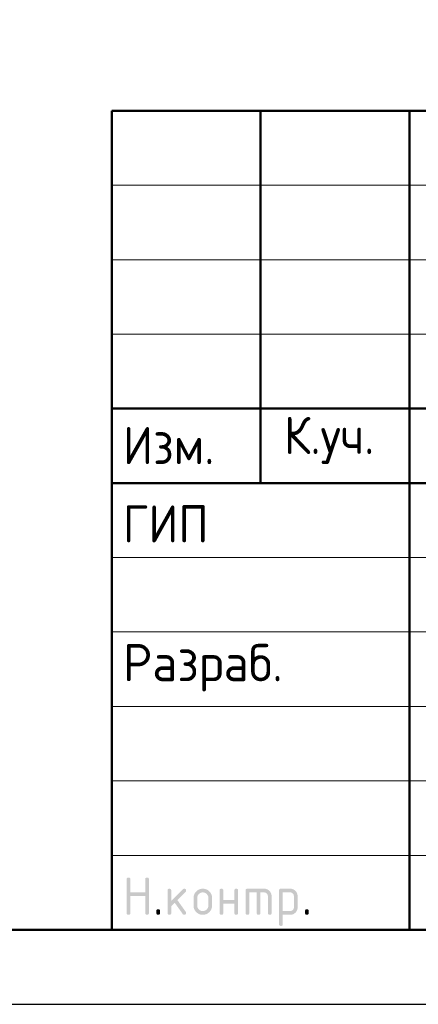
# Model space of a CAD drawing. Header units: millimetres. Extents: x 0 to 74351, y 0 to 35640.
# Tile 2 of 7: x 26856 to 30071, y 0 to 7934. Entities that reach past the tile are written whole.
import ezdxf

# ---------------------------------------------------------------- set-up
doc = ezdxf.new("R2010")
doc.units = ezdxf.units.MM
doc.layers.add('Standard', color=7, linetype='Continuous', lineweight=25)
doc.styles.add('ISOCPEUR', font='isocpeur.ttf')

msp = doc.modelspace()

# ---------------------------------------------------------------- hatches: boundary and pattern name
at = {"layer": 'Standard', "linetype": 'Continuous', "lineweight": 25, "transparency": 33554687}
for points in [[(27718.9, 736.5), (27718.9, 1006.5), (27718.9, 1008.4), (27719.1, 1010.1), (27719.4, 1011.7), (27719.8, 1013.1), (27720.3, 1014.5), (27721, 1015.7), (27721.7, 1016.9), (27722.7, 1017.8), (27723.6, 1018.7), (27724.8, 1019.4), (27725.9, 1020.1), (27727.4, 1020.6), (27728.8, 1021.1), (27730.4, 1021.3), (27732, 1021.5), (27733.9, 1021.5), (27735.8, 1021.5), (27737.4, 1021.3), (27739.1, 1021.1), (27740.5, 1020.6), (27741.9, 1020.1), (27743.1, 1019.4), (27744.3, 1018.7), (27745.2, 1017.8), (27746.1, 1016.9), (27746.8, 1015.7), (27747.5, 1014.5), (27748, 1013.1), (27748.5, 1011.7), (27748.7, 1010.1), (27749, 1008.4), (27749, 1006.6), (27749, 901.6), (27868.6, 901.6), (27868.6, 1006.6), (27868.6, 1008.4), (27868.9, 1010.1), (27869.1, 1011.7), (27869.6, 1013.1), (27870, 1014.5), (27870.7, 1015.7), (27871.4, 1016.9), (27872.4, 1017.8), (27873.3, 1018.7), (27874.5, 1019.4), (27875.7, 1020.1), (27877.1, 1020.6), (27878.5, 1021.1), (27880.1, 1021.3), (27881.8, 1021.5), (27883.6, 1021.5), (27885.5, 1021.5), (27887.2, 1021.3), (27888.8, 1021.1), (27890.2, 1020.6), (27891.6, 1020.1), (27892.8, 1019.4), (27894, 1018.7), (27894.9, 1017.8), (27895.9, 1016.9), (27896.6, 1015.7), (27897.3, 1014.5), (27897.7, 1013.1), (27898.2, 1011.7), (27898.4, 1010.1), (27898.7, 1008.4), (27898.7, 1006.5), (27898.7, 736.5), (27898.7, 734.7), (27898.4, 733), (27898.2, 731.4), (27897.7, 730), (27897.3, 728.6), (27896.6, 727.4), (27895.9, 726.2), (27894.9, 725.3), (27894, 724.4), (27892.8, 723.7), (27891.6, 723), (27890.2, 722.5), (27888.8, 722), (27887.2, 721.8), (27885.5, 721.5), (27883.6, 721.5), (27881.8, 721.5), (27880.1, 721.8), (27878.5, 722), (27877.1, 722.5), (27875.7, 723), (27874.5, 723.7), (27873.3, 724.4), (27872.4, 725.3), (27871.4, 726.2), (27870.7, 727.4), (27870, 728.6), (27869.6, 730), (27869.1, 731.4), (27868.9, 733), (27868.6, 734.7), (27868.6, 736.5), (27868.6, 871.5), (27749, 871.5), (27749, 736.5), (27749, 734.7), (27748.7, 733), (27748.5, 731.4), (27748, 730), (27747.5, 728.6), (27746.8, 727.4), (27746.1, 726.2), (27745.2, 725.3), (27744.3, 724.4), (27743.1, 723.7), (27741.9, 723), (27740.5, 722.5), (27739.1, 722), (27737.4, 721.8), (27735.8, 721.5), (27733.9, 721.5), (27732, 721.5), (27730.4, 721.8), (27728.8, 722), (27727.4, 722.5), (27725.9, 723), (27724.8, 723.7), (27723.6, 724.4), (27722.7, 725.3), (27721.7, 726.2), (27721, 727.4), (27720.3, 728.6), (27719.8, 730), (27719.4, 731.4), (27719.1, 733), (27718.9, 734.7)], [(28078.7, 832.8), (28173, 927.1), (28174.1, 928.1), (28175.3, 929), (28176.5, 929.8), (28177.9, 930.3), (28179.2, 930.8), (28180.6, 931.1), (28182.1, 931.4), (28183.7, 931.4), (28185.6, 931.4), (28187.2, 931.1), (28188.9, 930.9), (28190.3, 930.4), (28191.7, 930), (28192.8, 929.3), (28194, 928.6), (28195, 927.6), (28195.9, 926.7), (28196.6, 925.5), (28197.3, 924.3), (28197.8, 922.9), (28198.2, 921.5), (28198.5, 919.9), (28198.7, 918.3), (28198.7, 916.4), (28198.7, 914.9), (28198.4, 913.5), (28198.1, 912.1), (28197.6, 910.8), (28197, 909.5), (28196.1, 908.3), (28195.3, 907.1), (28194.1, 905.9), (28128.3, 840.1), (28195.7, 745.2), (28197.2, 743.1), (28198, 740.9), (28198.7, 738.7), (28198.7, 736.3), (28198.7, 734.5), (28198.5, 732.8), (28198.2, 731.2), (28197.8, 729.9), (28197.3, 728.5), (28196.6, 727.3), (28195.9, 726.2), (28195, 725.2), (28194, 724.3), (28192.8, 723.6), (28191.7, 722.9), (28190.3, 722.5), (28188.9, 722), (28187.2, 721.8), (28185.6, 721.5), (28183.7, 721.5), (28181.7, 721.5), (28179.9, 721.9), (28178.2, 722.3), (28176.6, 723.1), (28175, 723.9), (28173.7, 725.1), (28172.3, 726.3), (28171.2, 727.9), (28106.7, 818.6), (28078.7, 790.6), (28078.7, 736.5), (28078.7, 734.7), (28078.5, 733), (28078.3, 731.4), (28077.8, 730), (28077.3, 728.6), (28076.6, 727.4), (28075.9, 726.2), (28075, 725.3), (28074, 724.4), (28072.9, 723.7), (28071.7, 723), (28070.3, 722.5), (28068.9, 722), (28067.2, 721.8), (28065.6, 721.5), (28063.7, 721.5), (28061.8, 721.5), (28060.2, 721.8), (28058.5, 722), (28057.1, 722.5), (28055.7, 723), (28054.5, 723.7), (28053.4, 724.4), (28052.4, 725.3), (28051.5, 726.2), (28050.8, 727.4), (28050.1, 728.6), (28049.6, 730), (28049.2, 731.4), (28048.9, 733), (28048.7, 734.7), (28048.7, 736.5), (28048.7, 916.4), (28048.7, 918.3), (28048.9, 919.9), (28049.2, 921.5), (28049.6, 922.9), (28050.1, 924.3), (28050.8, 925.5), (28051.5, 926.7), (28052.4, 927.6), (28053.4, 928.6), (28054.5, 929.3), (28055.7, 930), (28057.1, 930.4), (28058.5, 930.9), (28060.2, 931.1), (28061.8, 931.4), (28063.7, 931.4), (28065.6, 931.4), (28067.2, 931.1), (28068.9, 930.9), (28070.3, 930.4), (28071.7, 930), (28072.9, 929.3), (28074, 928.6), (28075, 927.6), (28075.9, 926.7), (28076.6, 925.5), (28077.3, 924.3), (28077.8, 922.9), (28078.3, 921.5), (28078.5, 919.9), (28078.7, 918.3), (28078.7, 916.4)], [(28498.4, 811.4), (28498.4, 736.5), (28498.4, 734.7), (28498.2, 733), (28497.9, 731.4), (28497.5, 730), (28497, 728.6), (28496.3, 727.4), (28495.6, 726.2), (28494.6, 725.3), (28493.7, 724.4), (28492.5, 723.6), (28491.4, 723), (28489.9, 722.5), (28488.5, 722), (28486.9, 721.8), (28485.2, 721.5), (28483.4, 721.5), (28481.5, 721.5), (28479.8, 721.8), (28478.2, 722), (28476.8, 722.5), (28475.4, 723), (28474.2, 723.7), (28473, 724.4), (28472.1, 725.3), (28471.2, 726.2), (28470.5, 727.4), (28469.8, 728.6), (28469.3, 730), (28468.8, 731.4), (28468.6, 733), (28468.3, 734.7), (28468.3, 736.5), (28468.3, 916.4), (28468.3, 918.3), (28468.6, 919.9), (28468.8, 921.5), (28469.3, 922.9), (28469.8, 924.3), (28470.5, 925.5), (28471.2, 926.7), (28472.1, 927.6), (28473, 928.6), (28474.2, 929.3), (28475.4, 930), (28476.8, 930.4), (28478.2, 930.9), (28479.8, 931.1), (28481.5, 931.4), (28483.4, 931.4), (28485.2, 931.4), (28486.9, 931.1), (28488.5, 930.9), (28489.9, 930.4), (28491.4, 930), (28492.5, 929.3), (28493.7, 928.6), (28494.6, 927.6), (28495.6, 926.7), (28496.3, 925.5), (28497, 924.4), (28497.5, 923), (28497.9, 921.5), (28498.2, 919.9), (28498.4, 918.3), (28498.4, 916.4), (28498.4, 841.5), (28588, 841.5), (28588, 916.4), (28588, 918.3), (28588.2, 919.9), (28588.5, 921.5), (28589, 923), (28589.4, 924.4), (28590.1, 925.5), (28590.8, 926.7), (28591.8, 927.6), (28592.7, 928.6), (28593.9, 929.3), (28595.1, 930), (28596.5, 930.4), (28597.9, 930.9), (28599.5, 931.1), (28601.2, 931.4), (28603, 931.4), (28604.9, 931.4), (28606.6, 931.1), (28608.2, 930.9), (28609.6, 930.4), (28611, 930), (28612.2, 929.3), (28613.4, 928.6), (28614.3, 927.6), (28615.2, 926.7), (28615.9, 925.5), (28616.7, 924.3), (28617.1, 922.9), (28617.6, 921.5), (28617.8, 919.9), (28618.1, 918.3), (28618.1, 916.4), (28618.1, 736.5), (28618.1, 734.7), (28617.8, 733), (28617.6, 731.4), (28617.1, 730), (28616.7, 728.6), (28615.9, 727.4), (28615.2, 726.2), (28614.3, 725.3), (28613.4, 724.4), (28612.2, 723.7), (28611, 723), (28609.6, 722.5), (28608.2, 722), (28606.6, 721.8), (28604.9, 721.5), (28603, 721.5), (28601.2, 721.5), (28599.5, 721.8), (28597.9, 722), (28596.5, 722.5), (28595.1, 723), (28593.9, 723.6), (28592.7, 724.4), (28591.8, 725.3), (28590.8, 726.2), (28590.1, 727.4), (28589.4, 728.6), (28589, 730), (28588.5, 731.4), (28588.2, 733), (28588, 734.7), (28588, 736.5), (28588, 811.4)], [(28693.2, 931.4), (28828.1, 931.4), (28831.2, 931.4), (28834.2, 931.1), (28837.2, 930.8), (28840.1, 930.3), (28843, 929.7), (28845.7, 928.9), (28848.5, 928.1), (28851.2, 927), (28853.8, 925.9), (28856.4, 924.6), (28858.9, 923.2), (28861.3, 921.5), (28863.7, 919.9), (28866, 918), (28868.3, 916.1), (28870.5, 913.9), (28872.7, 911.7), (28874.6, 909.4), (28876.5, 907.1), (28878.2, 904.7), (28879.8, 902.3), (28881.2, 899.7), (28882.5, 897.2), (28883.6, 894.5), (28884.7, 891.9), (28885.5, 889.1), (28886.4, 886.3), (28886.9, 883.4), (28887.5, 880.6), (28887.7, 877.6), (28888, 874.5), (28888, 871.4), (28888, 736.5), (28888, 734.7), (28887.8, 733), (28887.5, 731.4), (28887.1, 730), (28886.6, 728.6), (28885.9, 727.4), (28885.2, 726.2), (28884.3, 725.3), (28883.3, 724.4), (28882.1, 723.7), (28881, 723), (28879.6, 722.5), (28878.1, 722), (28876.5, 721.8), (28874.9, 721.5), (28873, 721.5), (28871.1, 721.5), (28869.5, 721.8), (28867.8, 722), (28866.4, 722.5), (28865, 723), (28863.8, 723.6), (28862.7, 724.4), (28861.7, 725.3), (28860.8, 726.2), (28860.1, 727.4), (28859.4, 728.6), (28858.9, 730), (28858.4, 731.4), (28858.2, 733), (28857.9, 734.7), (28857.9, 736.5), (28857.9, 871.4), (28857.9, 874.5), (28857.4, 877.5), (28856.9, 880.4), (28855.8, 883.1), (28854.7, 885.7), (28853.1, 888.1), (28851.5, 890.5), (28849.3, 892.7), (28847.2, 894.9), (28844.8, 896.5), (28842.4, 898.1), (28839.7, 899.2), (28837.1, 900.2), (28834.1, 900.8), (28831.2, 901.3), (28828, 901.3), (28798.1, 901.3), (28798.1, 736.5), (28798.1, 734.7), (28797.9, 733), (28797.6, 731.4), (28797.2, 730), (28796.7, 728.6), (28796, 727.4), (28795.3, 726.2), (28794.4, 725.3), (28793.4, 724.4), (28792.3, 723.6), (28791.1, 723), (28789.7, 722.5), (28788.3, 722), (28786.6, 721.8), (28785, 721.5), (28783.1, 721.5), (28781.2, 721.5), (28779.6, 721.8), (28777.9, 722), (28776.5, 722.5), (28775.1, 723), (28773.9, 723.6), (28772.8, 724.4), (28771.8, 725.3), (28770.9, 726.2), (28770.2, 727.4), (28769.5, 728.6), (28769, 730), (28768.5, 731.4), (28768.3, 733), (28768.1, 734.7), (28768.1, 736.5), (28768.1, 901.3), (28708.2, 901.3), (28708.2, 736.5), (28708.2, 734.7), (28708, 733), (28707.8, 731.4), (28707.3, 730), (28706.8, 728.6), (28706.1, 727.4), (28705.4, 726.2), (28704.5, 725.3), (28703.5, 724.4), (28702.4, 723.6), (28701.2, 723), (28699.8, 722.5), (28698.4, 722), (28696.7, 721.8), (28695.1, 721.5), (28693.2, 721.5), (28691.3, 721.5), (28689.7, 721.8), (28688, 722), (28686.6, 722.5), (28685.2, 723), (28684, 723.7), (28682.9, 724.4), (28681.9, 725.3), (28681, 726.2), (28680.3, 727.4), (28679.6, 728.6), (28679.1, 730), (28678.7, 731.4), (28678.4, 733), (28678.2, 734.7), (28678.2, 736.5), (28678.2, 916.4), (28678.2, 918.3), (28678.4, 919.9), (28678.6, 921.5), (28679.1, 922.9), (28679.6, 924.3), (28680.3, 925.5), (28681, 926.7), (28681.9, 927.6), (28682.9, 928.6), (28684, 929.3), (28685.2, 930), (28686.6, 930.4), (28688, 930.9), (28689.6, 931.1), (28691.3, 931.4)], [(27958.8, 751.6), (27958.8, 753.5), (27959, 755.1), (27959.3, 756.8), (27959.7, 758.2), (27960.2, 759.6), (27960.9, 760.8), (27961.6, 761.9), (27962.5, 762.9), (27963.5, 763.8), (27964.7, 764.5), (27965.8, 765.2), (27967.2, 765.7), (27968.6, 766.2), (27970.3, 766.4), (27971.9, 766.6), (27973.8, 766.6), (27975.7, 766.6), (27977.3, 766.4), (27979, 766.2), (27980.4, 765.7), (27981.8, 765.2), (27983, 764.5), (27984.1, 763.8), (27985.1, 762.9), (27986, 761.9), (27986.7, 760.8), (27987.4, 759.6), (27987.9, 758.2), (27988.4, 756.8), (27988.6, 755.1), (27988.8, 753.5), (27988.8, 751.6), (27988.8, 736.6), (27988.8, 734.7), (27988.6, 733), (27988.4, 731.4), (27987.9, 730), (27987.4, 728.6), (27986.7, 727.4), (27986, 726.2), (27985.1, 725.3), (27984.1, 724.4), (27983, 723.7), (27981.8, 723), (27980.4, 722.5), (27979, 722), (27977.3, 721.8), (27975.7, 721.5), (27973.8, 721.5), (27971.9, 721.5), (27970.3, 721.8), (27968.6, 722), (27967.2, 722.5), (27965.8, 723), (27964.7, 723.7), (27963.5, 724.4), (27962.5, 725.3), (27961.6, 726.2), (27960.9, 727.4), (27960.2, 728.6), (27959.7, 730), (27959.3, 731.4), (27959, 733), (27958.8, 734.7), (27958.8, 736.6)], [(29158, 751.6), (29158, 753.5), (29158.2, 755.1), (29158.4, 756.8), (29158.9, 758.2), (29159.4, 759.6), (29160.1, 760.8), (29160.8, 761.9), (29161.7, 762.9), (29162.6, 763.8), (29163.8, 764.5), (29165, 765.2), (29166.4, 765.7), (29167.8, 766.2), (29169.5, 766.4), (29171.1, 766.6), (29173, 766.6), (29174.9, 766.6), (29176.5, 766.4), (29178.1, 766.2), (29179.6, 765.7), (29181, 765.2), (29182.1, 764.5), (29183.3, 763.8), (29184.3, 762.9), (29185.2, 761.9), (29185.9, 760.8), (29186.6, 759.6), (29187.1, 758.2), (29187.5, 756.8), (29187.8, 755.1), (29188, 753.5), (29188, 751.6), (29188, 736.6), (29188, 734.7), (29187.8, 733), (29187.5, 731.4), (29187.1, 730), (29186.6, 728.6), (29185.9, 727.4), (29185.2, 726.2), (29184.3, 725.3), (29183.3, 724.4), (29182.1, 723.7), (29181, 723), (29179.6, 722.5), (29178.1, 722), (29176.5, 721.8), (29174.9, 721.5), (29173, 721.5), (29171.1, 721.5), (29169.5, 721.8), (29167.8, 722), (29166.4, 722.5), (29165, 723), (29163.8, 723.7), (29162.6, 724.4), (29161.7, 725.3), (29160.8, 726.2), (29160.1, 727.4), (29159.4, 728.6), (29158.9, 730), (29158.4, 731.4), (29158.2, 733), (29158, 734.7), (29158, 736.6)]]:
    msp.add_hatch(color=7, dxfattribs=at).paths.add_polyline_path(points, flags=16)
h = msp.add_hatch(color=7, dxfattribs=at)
h.paths.add_polyline_path([(28258.5, 796.5), (28258.5, 856.4), (28258.5, 860.3), (28258.8, 864.1), (28259.2, 867.8), (28259.9, 871.4), (28260.6, 875), (28261.6, 878.5), (28262.6, 881.9), (28264, 885.3), (28265.3, 888.6), (28267.1, 891.7), (28268.8, 894.9), (28270.8, 897.9), (28272.9, 901), (28275.3, 903.8), (28277.7, 906.7), (28280.4, 909.5), (28283.1, 912.2), (28286, 914.6), (28288.9, 917), (28291.9, 919.1), (28294.9, 921.1), (28298.1, 922.8), (28301.3, 924.5), (28304.6, 925.9), (28307.9, 927.3), (28311.4, 928.3), (28314.8, 929.3), (28318.4, 930), (28322, 930.7), (28325.7, 931), (28329.5, 931.4), (28333.4, 931.4), (28337.3, 931.4), (28341.1, 931), (28344.9, 930.7), (28348.5, 930), (28352.2, 929.3), (28355.6, 928.3), (28359.1, 927.3), (28362.4, 926), (28365.8, 924.6), (28368.9, 922.9), (28372.1, 921.2), (28375.1, 919.2), (28378.1, 917.1), (28381, 914.8), (28383.9, 912.4), (28386.6, 909.7), (28389.3, 907), (28391.6, 904.1), (28394, 901.3), (28396, 898.2), (28398.1, 895.2), (28399.8, 892), (28401.5, 888.9), (28402.8, 885.5), (28404.2, 882.2), (28405.2, 878.7), (28406.2, 875.2), (28406.9, 871.6), (28407.6, 868), (28407.9, 864.2), (28408.2, 860.4), (28408.2, 856.4), (28408.2, 796.5), (28408.2, 792.6), (28407.9, 788.9), (28407.5, 785.1), (28406.9, 781.5), (28406.2, 777.9), (28405.2, 774.4), (28404.1, 771), (28402.8, 767.7), (28401.4, 764.4), (28399.7, 761.2), (28398, 758), (28395.9, 755), (28393.9, 752), (28391.5, 749.1), (28389.1, 746.2), (28386.3, 743.5), (28383.6, 740.7), (28380.7, 738.3), (28377.8, 735.9), (28374.8, 733.9), (28371.8, 731.8), (28368.6, 730.1), (28365.5, 728.4), (28362.2, 727), (28358.8, 725.6), (28355.4, 724.6), (28351.9, 723.6), (28348.3, 722.9), (28344.7, 722.2), (28341, 721.9), (28337.3, 721.5), (28333.4, 721.5), (28329.5, 721.5), (28325.7, 721.9), (28322, 722.2), (28318.4, 722.9), (28314.8, 723.6), (28311.4, 724.6), (28307.9, 725.6), (28304.6, 727), (28301.3, 728.4), (28298.1, 730.1), (28294.9, 731.8), (28291.9, 733.9), (28288.9, 735.9), (28286, 738.3), (28283.1, 740.7), (28280.4, 743.5), (28277.7, 746.2), (28275.3, 749.1), (28272.9, 752), (28270.8, 755), (28268.8, 758), (28267.1, 761.2), (28265.3, 764.4), (28264, 767.7), (28262.6, 771), (28261.6, 774.4), (28260.6, 777.9), (28259.9, 781.5), (28259.2, 785.1), (28258.8, 788.9), (28258.5, 792.6)], flags=16)
h.paths.add_polyline_path([(28378.2, 796.6), (28378.2, 856.6), (28378.2, 861.2), (28377.4, 865.5), (28376.5, 869.9), (28374.9, 873.8), (28373.2, 877.8), (28370.8, 881.4), (28368.3, 885.1), (28365.1, 888.4), (28361.8, 891.7), (28358.1, 894.1), (28354.5, 896.6), (28350.6, 898.3), (28346.6, 899.9), (28342.3, 900.7), (28338, 901.6), (28333.4, 901.6), (28328.7, 901.6), (28324.4, 900.7), (28320.1, 899.9), (28316.2, 898.3), (28312.2, 896.6), (28308.6, 894.1), (28305, 891.7), (28301.7, 888.4), (28298.4, 885.1), (28295.9, 881.4), (28293.5, 877.8), (28291.8, 873.8), (28290.2, 869.9), (28289.4, 865.5), (28288.6, 861.2), (28288.6, 856.6), (28288.6, 796.6), (28288.6, 791.9), (28289.4, 787.5), (28290.2, 783.2), (28291.8, 779.2), (28293.4, 775.2), (28295.9, 771.6), (28298.3, 767.9), (28301.6, 764.7), (28304.8, 761.4), (28308.4, 758.9), (28312.1, 756.5), (28316, 754.9), (28320, 753.2), (28324.3, 752.4), (28328.7, 751.6), (28333.4, 751.6), (28338, 751.6), (28342.3, 752.4), (28346.6, 753.2), (28350.6, 754.9), (28354.5, 756.5), (28358.1, 759), (28361.8, 761.5), (28365.1, 764.8), (28368.3, 768.1), (28370.8, 771.7), (28373.2, 775.3), (28374.9, 779.3), (28376.5, 783.3), (28377.4, 787.6), (28378.2, 791.9)])
h = msp.add_hatch(color=7, dxfattribs=at)
h.paths.add_polyline_path([(28948.1, 916.4), (28948.1, 918.3), (28948.4, 919.9), (28948.6, 921.5), (28949.1, 923), (28949.5, 924.3), (28950.2, 925.5), (28950.9, 926.7), (28951.9, 927.6), (28952.8, 928.6), (28954, 929.3), (28955.1, 930), (28956.5, 930.4), (28957.9, 930.9), (28959.6, 931.1), (28961.2, 931.4), (28963.1, 931.4), (29038, 931.4), (29041.1, 931.4), (29044.1, 931.1), (29047.2, 930.8), (29050.1, 930.3), (29052.9, 929.8), (29055.7, 928.9), (29058.5, 928.1), (29061.2, 927), (29063.8, 925.9), (29066.4, 924.6), (29068.9, 923.2), (29071.3, 921.6), (29073.7, 920), (29076, 918.1), (29078.3, 916.2), (29080.5, 914), (29082.7, 911.8), (29084.6, 909.5), (29086.5, 907.2), (29088.1, 904.8), (29089.7, 902.4), (29091.1, 899.9), (29092.4, 897.3), (29093.5, 894.7), (29094.6, 892), (29095.4, 889.2), (29096.2, 886.5), (29096.8, 883.5), (29097.3, 880.6), (29097.6, 877.6), (29097.8, 874.6), (29097.8, 871.4), (29097.8, 781.5), (29097.8, 778.4), (29097.6, 775.4), (29097.3, 772.4), (29096.8, 769.5), (29096.2, 766.6), (29095.4, 763.8), (29094.6, 761), (29093.5, 758.4), (29092.4, 755.7), (29091.1, 753.2), (29089.7, 750.7), (29088.1, 748.2), (29086.5, 745.8), (29084.6, 743.5), (29082.7, 741.2), (29080.5, 739), (29078.3, 736.8), (29076, 734.9), (29073.8, 733), (29071.3, 731.4), (29068.9, 729.7), (29066.4, 728.4), (29063.9, 727), (29061.2, 725.9), (29058.6, 724.8), (29055.8, 724), (29053, 723.2), (29050.1, 722.6), (29047.2, 722.1), (29044.2, 721.8), (29041.1, 721.5), (29038, 721.5), (28978.2, 721.5), (28978.2, 646.6), (28978.2, 644.8), (28977.9, 643.1), (28977.7, 641.5), (28977.2, 640.1), (28976.8, 638.7), (28976.1, 637.5), (28975.4, 636.3), (28974.4, 635.4), (28973.5, 634.5), (28972.3, 633.8), (28971.1, 633.1), (28969.7, 632.6), (28968.3, 632.1), (28966.7, 631.9), (28965, 631.7), (28963.1, 631.7), (28961.3, 631.7), (28959.6, 631.9), (28958, 632.1), (28956.6, 632.6), (28955.2, 633.1), (28954, 633.8), (28952.8, 634.5), (28951.9, 635.4), (28950.9, 636.3), (28950.2, 637.5), (28949.5, 638.7), (28949.1, 640.1), (28948.6, 641.5), (28948.4, 643.1), (28948.1, 644.8), (28948.1, 646.6)], flags=16)
h.paths.add_polyline_path([(28978.2, 901.3), (28978.2, 751.6), (29037.9, 751.6), (29041, 751.6), (29043.9, 752.1), (29046.8, 752.7), (29049.4, 753.8), (29052.1, 754.9), (29054.5, 756.5), (29056.9, 758.1), (29059.1, 760.3), (29061.3, 762.5), (29062.9, 764.9), (29064.5, 767.4), (29065.6, 770), (29066.7, 772.7), (29067.2, 775.5), (29067.8, 778.4), (29067.8, 781.5), (29067.8, 871.4), (29067.8, 874.6), (29067.2, 877.5), (29066.7, 880.4), (29065.6, 883.1), (29064.6, 885.7), (29062.9, 888.1), (29061.3, 890.5), (29059.2, 892.7), (29057, 894.9), (29054.6, 896.5), (29052.2, 898.1), (29049.6, 899.2), (29046.9, 900.2), (29044, 900.8), (29041.1, 901.3), (29037.9, 901.3)])

# ---------------------------------------------------------------- linework, layer by layer
at = {"layer": 'Standard', "color": 7, "linetype": 'Continuous', "lineweight": 50, "transparency": 33554687}
for p, q in [((27600, 600), (27600, 7200)), ((27600, 7200), (49800, 7200)), ((28800, 4200), (28800, 7200)), ((30000, 600), (30000, 7200)), ((27600, 4800), (35400, 4800)), ((27600, 4800), (35400, 4800)), ((27600, 4200), (35400, 4200)), ((27600, 4200), (35400, 4200))]:
    msp.add_line(p, q, dxfattribs=at)
at = {"layer": 'Standard', "color": 7, "linetype": 'Continuous', "lineweight": 13, "transparency": 33554687}
for p, q in [((27600, 6600), (35400, 6600)), ((27600, 6000), (35400, 6000)), ((27600, 5400), (35400, 5400)), ((27600, 3600), (35400, 3600)), ((27600, 3000), (35400, 3000)), ((27600, 3000), (35400, 3000)), ((27600, 2400), (35400, 2400)), ((27600, 2400), (35400, 2400)), ((27600, 1800), (35400, 1800)), ((27600, 1200), (35400, 1200))]:
    msp.add_line(p, q, dxfattribs=at)
at = {"layer": 'Standard', "color": 7, "linetype": 'Continuous', "lineweight": 25, "transparency": 33554687}
msp.add_line((27600, 600), (49800, 600), dxfattribs=at)
msp.add_line((27600, 600), (49800, 600), dxfattribs=at)
msp.add_line((27600, 600), (49800, 600), dxfattribs=at)
msp.add_lwpolyline([(0, 0), (50400, 0), (50400, 35640), (0, 35640), (0, 0)], close=True, dxfattribs=at)
msp.add_lwpolyline([(0, 0), (50400, 0), (50400, 35640), (0, 35640), (0, 0)], close=True, dxfattribs=at)
at = {"layer": 'Standard', "color": 7, "linetype": 'Continuous', "lineweight": 50, "transparency": 33554687}
msp.add_lwpolyline([(2400, 35040), (49800, 35040), (49800, 600), (2400, 600), (2400, 35040)], close=True, dxfattribs=at)

# ---------------------------------------------------------------- texts
at = {"layer": 'Standard', "color": 7, "linetype": 'Continuous', "lineweight": 25, "transparency": 33554687, "char_height": 300, "attachment_point": 7, "style": 'ISOCPEUR'}
for s, insert, width in [('\\W0.93;Изм.', (27688.8, 4353), 903.476), ('\\W0.93;К.уч.', (28987.2, 4353), 979.214), ('\\W0.92;ГИП', (27688.8, 3721.5), 827.543), ('\\W0.96;Разраб.', (27688.8, 2521.5), 1567.875)]:
    msp.add_mtext(s, dxfattribs=dict(at, insert=insert, width=width))

doc.saveas('drawing.dxf')
